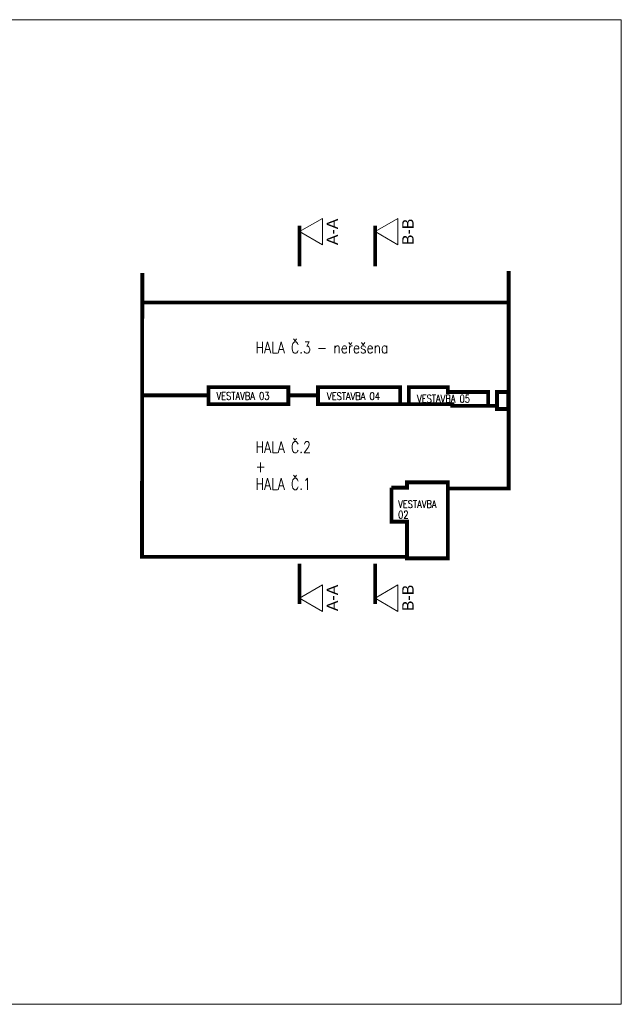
# Model space of a CAD drawing. Header units: millimetres. Extents: x -485339 to 286898, y -1189934 to 1602269.
# Tile 125 of 230: x 127889 to 286898, y -1189934 to -929891. Entities that reach past the tile are written whole.
import ezdxf

# ---------------------------------------------------------------- set-up
doc = ezdxf.new("R2010")
doc.units = ezdxf.units.MM
doc.header["$LTSCALE"] = 10
doc.linetypes.add('DASHDOT', pattern=[25.4, 12.7, -6.35, 0, -6.35])
doc.layers.get('Defpoints').update_dxf_attribs({"lineweight": 0})
doc.layers.add('St_popis', color=250, linetype='Continuous', lineweight=18)
doc.styles.add('Andy', font='arial.ttf')
doc.styles.get("Standard").update_dxf_attribs({"font": 'simplex.shx', "width": 0.8})

# ---------------------------------------------------------------- blocks, each defined once
blk = doc.blocks.new('G$C6C3BF058')
at = {"layer": 'St_popis'}
for points in [[(41551, 10918), (47578, 7438), (47578, 14397)], [(61515, 10918), (67542, 7438), (67542, 14397)], [(41551, -85887), (47578, -82407), (47578, -89367)], [(61515, -85887), (67542, -82407), (67542, -89367)]]:
    blk.add_lwpolyline(points, close=True, dxfattribs=at)
at = {"layer": 'St_popis', "linetype": 'DASHDOT', "ltscale": 25, "const_width": 1000}
for points in [[(41551, 12465), (41551, 1770)], [(61515, 12465), (61515, 1770)], [(41551, -87434), (41551, -76739)], [(61515, -87434), (61515, -76739)]]:
    blk.add_lwpolyline(points, dxfattribs=at)
at = {"layer": 'St_popis', "const_width": 1000}
for points in [[(0, 0), (-100, -74969), (69950, -74969), (69950, -75369), (80730, -75369), (80730, -56950), (96829, -56937), (96829, 505)], [(96829, -7816), (0, -7816)], [(17490, -32314), (-38, -32314)], [(46420, -32308), (38590, -32314)], [(70420, -34634), (68120, -34634)], [(91420, -35084), (93720, -35084)], [(80730, -56950), (80730, -55309), (69950, -55309), (69950, -56709), (65850, -56709)], [(65850, -56709), (65850, -65689), (69950, -65689), (69950, -74969)]]:
    blk.add_lwpolyline(points, dxfattribs=at)
for points in [[(17490, -34634), (38590, -34634), (38590, -30134), (17490, -30134)], [(46420, -34634), (68120, -34634), (68120, -30134), (46420, -30134)], [(70420, -30134), (80730, -30134), (80730, -31434), (91420, -31434), (91420, -35084), (81920, -35084), (81920, -34634), (70420, -34634)], [(93720, -35934), (96679, -35934), (96679, -31434), (93720, -31434)]]:
    blk.add_lwpolyline(points, close=True, dxfattribs=at)
at = {"layer": 'St_popis', "style": 'Andy'}
for s, p in [('A-A', (51730, 7358)), ('B-B', (71694, 7358)), ('A-A', (51730, -89313)), ('B-B', (71694, -89313))]:
    blk.add_text(s, height=3000, rotation=90, dxfattribs=at).set_placement(p)
at = {"layer": 'St_popis', "width": 0.8}
for s, height, p in [('HALA Č.3 - neřešena', 3000, (29932, -21224)), ('VESTAVBA 03', 2000, (19617, -33479)), ('VESTAVBA 04', 2000, (48803, -33539)), ('VESTAVBA 05', 2000, (72601, -34204)), ('HALA Č.2', 3000, (29932, -47522)), ('+', 3000, (29932, -52607)), ('HALA Č.1', 3000, (29932, -57234)), ('VESTAVBA', 2000, (67609, -62054)), ('02', 2000, (67609, -64849))]:
    blk.add_text(s, height=height, dxfattribs=at).set_placement(p)

msp = doc.modelspace()

# ---------------------------------------------------------------- linework, layer by layer
at = {"layer": 'Defpoints'}
msp.add_lwpolyline([(-480994, -929890.9), (286897.8, -929890.9), (286897.8, -1189933.9), (-480994, -1189933.9)], close=True, dxfattribs=at)

# ---------------------------------------------------------------- block references
at = {"layer": 'St_popis'}
msp.add_blockref('G$C6C3BF058', (160306.2, -996781.2), dxfattribs=at)

doc.saveas('drawing.dxf')
